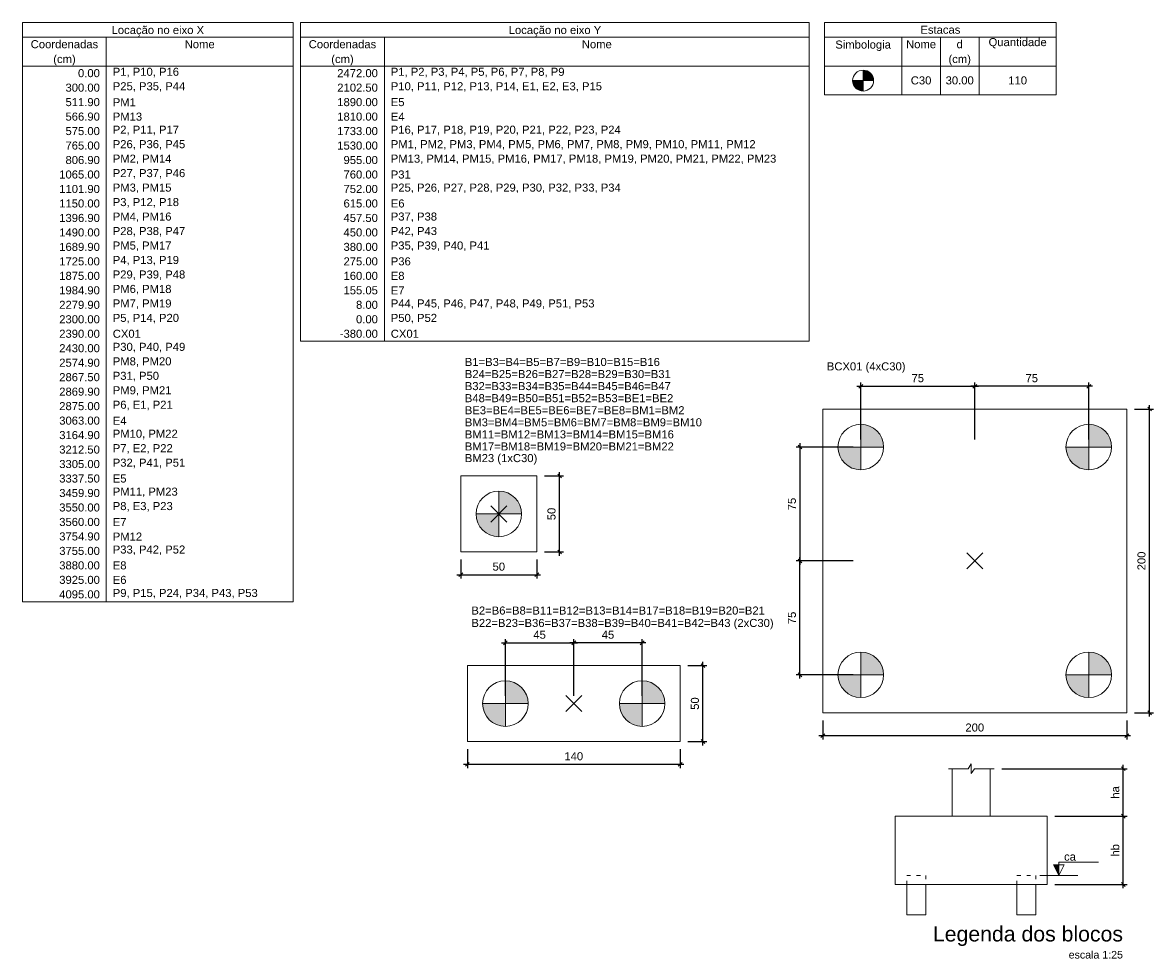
# Model space of a CAD drawing. Header units: millimetres. Extents: x 10906 to 25863, y 1966 to 4861.
# Tile 19 of 163: x 10998 to 11028, y 2928 to 2953. Entities that reach past the tile are written whole.
import ezdxf

# ---------------------------------------------------------------- set-up
doc = ezdxf.new("R2010")
doc.units = ezdxf.units.MM
doc.linetypes.add('DASHED2', pattern=[9.525, 6.35, -3.175])
doc.linetypes.add('DOT2', pattern=[3.175, 0, -3.175])
for name, color, linetype, lineweight in [('LC-Cotas', 4, 'Continuous', 5), ('LC-Eixos', 5, 'DASHED2', 5), ('LC-Estacas dos blocos', 252, 'Continuous', 5), ('LC-Seção das fundações', 7, 'Continuous', 5), ('LC-Tabelas', 1, 'Continuous', 20), ('LC-Textos', 7, 'Continuous', 20), ('LC-Textos das tabelas', 5, 'Continuous', 5)]:
    doc.layers.add(name, color=color, linetype=linetype, lineweight=lineweight)
doc.styles.add('Arial', font='arial.ttf')
doc.styles.get("Standard").update_dxf_attribs({"font": 'arial.ttf'})
doc.dimstyles.new('UM_1.000000', dxfattribs={"dimtxt": 0.18, "dimasz": 0.1, "dimexe": 0.1, "dimexo": 0.2, "dimgap": 0, "dimtad": 1, "dimtih": 1, "dimtoh": 1, "dimdec": 1, "dimzin": 0, "dimdsep": 46, "dimtxsty": 'Standard', "dimcen": 0.09, "dimdle": 0.1, "dimclrd": 256, "dimclre": 256, "dimclrt": 7, "dimadec": 1, "dimazin": 2, "dimtfac": 1, "dimtdec": 1, "dimtofl": 0, "dimtmove": 0, "dimatfit": 3, "dimfxl": 1, "dimtolj": 1, "dimarcsym": 0})
doc.dimstyles.new('UM_25.000000', dxfattribs={"dimtxt": 0.18, "dimasz": 0.1, "dimexe": 0.1, "dimexo": 0.2, "dimgap": 0, "dimtad": 1, "dimtih": 1, "dimtoh": 1, "dimdec": 1, "dimlfac": 25, "dimzin": 0, "dimdsep": 46, "dimtxsty": 'Standard', "dimcen": 0.09, "dimdle": 0.1, "dimclrd": 256, "dimclre": 256, "dimclrt": 7, "dimadec": 1, "dimazin": 2, "dimtfac": 1, "dimtdec": 1, "dimtofl": 0, "dimtmove": 0, "dimatfit": 3, "dimfxl": 1, "dimtolj": 1, "dimarcsym": 0})

# ---------------------------------------------------------------- blocks, each defined once
blk = doc.blocks.new('_Oblique')
at = {"color": 0, "linetype": 'ByBlock', "lineweight": -2}
blk.add_line((-0.5, -0.5), (0.5, 0.5), dxfattribs=at)
blk = doc.blocks.new('*D8')
at = {"layer": 'Defpoints', "color": 0, "transparency": 16777216}
for p in [(11023.721, 2933.213), (11027.121, 2933.213), (11025.121, 2931.963)]:
    blk.add_point(p, dxfattribs=at)
at = {"layer": 'LC-Cotas', "lineweight": -2, "transparency": 16777216}
for p, q in [((11023.921, 2933.213), (11027.221, 2933.213)), ((11027.121, 2931.863), (11027.121, 2933.313)), ((11025.321, 2931.963), (11027.221, 2931.963))]:
    blk.add_line(p, q, dxfattribs=at)
at = {"layer": 'LC-Cotas', "lineweight": -2, "transparency": 16777216, "xscale": 0.1, "yscale": 0.1, "zscale": 0.1}
for p, rotation in [((11027.121, 2933.213), 90), ((11027.121, 2931.963), 270)]:
    blk.add_blockref('_Oblique', p, dxfattribs=dict(at, rotation=rotation))
at = {"layer": 'LC-Cotas', "color": 7, "transparency": 16777216, "insert": (11026.909, 2932.588), "char_height": 0.2118, "attachment_point": 5, "rotation": 90, "style": 'Arial'}
blk.add_mtext('\\A1;ha', dxfattribs=at)
blk = doc.blocks.new('*D9')
at = {"layer": 'Defpoints', "color": 0, "transparency": 16777216}
for p in [(11025.121, 2931.963), (11027.121, 2931.963), (11025.121, 2930.163)]:
    blk.add_point(p, dxfattribs=at)
at = {"layer": 'LC-Cotas', "lineweight": -2, "transparency": 16777216}
for p, q in [((11027.121, 2930.063), (11027.121, 2932.063)), ((11025.321, 2931.963), (11027.221, 2931.963)), ((11025.321, 2930.163), (11027.221, 2930.163))]:
    blk.add_line(p, q, dxfattribs=at)
at = {"layer": 'LC-Cotas', "lineweight": -2, "transparency": 16777216, "xscale": 0.1, "yscale": 0.1, "zscale": 0.1}
for p, rotation in [((11027.121, 2931.963), 90), ((11027.121, 2930.163), 270)]:
    blk.add_blockref('_Oblique', p, dxfattribs=dict(at, rotation=rotation))
at = {"layer": 'LC-Cotas', "color": 7, "transparency": 16777216, "insert": (11026.909, 2931.063), "char_height": 0.2118, "attachment_point": 5, "rotation": 90, "style": 'Arial'}
blk.add_mtext('\\A1;hb', dxfattribs=at)
blk = doc.blocks.new('*D1332')
at = {"layer": 'Defpoints', "color": 0, "transparency": 16777216}
for p in [(11009.686, 2938.921), (11011.686, 2938.921), (11011.686, 2938.321)]:
    blk.add_point(p, dxfattribs=at)
at = {"layer": 'LC-Cotas', "lineweight": -2, "transparency": 16777216}
for p, q in [((11009.686, 2938.721), (11009.686, 2938.221)), ((11011.686, 2938.721), (11011.686, 2938.221)), ((11009.586, 2938.321), (11011.786, 2938.321))]:
    blk.add_line(p, q, dxfattribs=at)
at = {"layer": 'LC-Cotas', "lineweight": -2, "transparency": 16777216, "xscale": 0.1, "yscale": 0.1, "zscale": 0.1, "rotation": 180}
blk.add_blockref('_Oblique', (11009.686, 2938.321), dxfattribs=at)
at = {"layer": 'LC-Cotas', "lineweight": -2, "transparency": 16777216, "xscale": 0.1, "yscale": 0.1, "zscale": 0.1}
blk.add_blockref('_Oblique', (11011.686, 2938.321), dxfattribs=at)
at = {"layer": 'LC-Cotas', "color": 7, "transparency": 16777216, "insert": (11010.686, 2938.533), "char_height": 0.2118, "attachment_point": 5, "rotation": 0.0057, "style": 'Arial'}
blk.add_mtext('\\A1;50', dxfattribs=at)
blk = doc.blocks.new('*D1333')
at = {"layer": 'Defpoints', "color": 0, "transparency": 16777216}
for p in [(11011.686, 2940.921), (11012.286, 2940.921), (11011.686, 2938.921)]:
    blk.add_point(p, dxfattribs=at)
at = {"layer": 'LC-Cotas', "lineweight": -2, "transparency": 16777216}
for p, q in [((11012.286, 2938.821), (11012.286, 2941.021)), ((11011.886, 2940.921), (11012.386, 2940.921)), ((11011.886, 2938.921), (11012.386, 2938.921))]:
    blk.add_line(p, q, dxfattribs=at)
at = {"layer": 'LC-Cotas', "lineweight": -2, "transparency": 16777216, "xscale": 0.1, "yscale": 0.1, "zscale": 0.1}
for p, rotation in [((11012.286, 2940.921), 90), ((11012.286, 2938.921), 270)]:
    blk.add_blockref('_Oblique', p, dxfattribs=dict(at, rotation=rotation))
at = {"layer": 'LC-Cotas', "color": 7, "transparency": 16777216, "insert": (11012.074, 2939.921), "char_height": 0.2118, "attachment_point": 5, "rotation": 90, "style": 'Arial'}
blk.add_mtext('\\A1;50', dxfattribs=at)
blk = doc.blocks.new('*D1334')
at = {"layer": 'Defpoints', "color": 0, "transparency": 16777216}
for p in [(11012.659, 2936.528), (11010.859, 2934.928), (11012.659, 2934.928)]:
    blk.add_point(p, dxfattribs=at)
at = {"layer": 'LC-Cotas', "lineweight": -2, "transparency": 16777216}
for p, q in [((11010.759, 2936.528), (11012.759, 2936.528)), ((11010.859, 2935.128), (11010.859, 2936.628)), ((11012.659, 2935.128), (11012.659, 2936.628))]:
    blk.add_line(p, q, dxfattribs=at)
at = {"layer": 'LC-Cotas', "lineweight": -2, "transparency": 16777216, "xscale": 0.1, "yscale": 0.1, "zscale": 0.1, "rotation": 180}
blk.add_blockref('_Oblique', (11010.859, 2936.528), dxfattribs=at)
at = {"layer": 'LC-Cotas', "lineweight": -2, "transparency": 16777216, "xscale": 0.1, "yscale": 0.1, "zscale": 0.1}
blk.add_blockref('_Oblique', (11012.659, 2936.528), dxfattribs=at)
at = {"layer": 'LC-Cotas', "color": 7, "transparency": 16777216, "insert": (11011.759, 2936.74), "char_height": 0.2118, "attachment_point": 5, "rotation": 0.0057, "style": 'Arial'}
blk.add_mtext('\\A1;45', dxfattribs=at)
blk = doc.blocks.new('*D1335')
at = {"layer": 'Defpoints', "color": 0, "transparency": 16777216}
for p in [(11012.659, 2936.528), (11012.659, 2934.928), (11014.459, 2934.928)]:
    blk.add_point(p, dxfattribs=at)
at = {"layer": 'LC-Cotas', "lineweight": -2, "transparency": 16777216}
for p, q in [((11014.559, 2936.528), (11012.559, 2936.528)), ((11012.659, 2935.128), (11012.659, 2936.628)), ((11014.459, 2935.128), (11014.459, 2936.628))]:
    blk.add_line(p, q, dxfattribs=at)
at = {"layer": 'LC-Cotas', "lineweight": -2, "transparency": 16777216, "xscale": 0.1, "yscale": 0.1, "zscale": 0.1, "rotation": 180}
blk.add_blockref('_Oblique', (11012.659, 2936.528), dxfattribs=at)
at = {"layer": 'LC-Cotas', "lineweight": -2, "transparency": 16777216, "xscale": 0.1, "yscale": 0.1, "zscale": 0.1}
blk.add_blockref('_Oblique', (11014.459, 2936.528), dxfattribs=at)
at = {"layer": 'LC-Cotas', "color": 7, "transparency": 16777216, "insert": (11013.559, 2936.74), "char_height": 0.2118, "attachment_point": 5, "rotation": 0.0057, "style": 'Arial'}
blk.add_mtext('\\A1;45', dxfattribs=at)
blk = doc.blocks.new('*D1336')
at = {"layer": 'Defpoints', "color": 0, "transparency": 16777216}
for p in [(11009.859, 2933.928), (11015.459, 2933.928), (11015.459, 2933.328)]:
    blk.add_point(p, dxfattribs=at)
at = {"layer": 'LC-Cotas', "lineweight": -2, "transparency": 16777216}
for p, q in [((11009.859, 2933.728), (11009.859, 2933.228)), ((11015.459, 2933.728), (11015.459, 2933.228)), ((11009.759, 2933.328), (11015.559, 2933.328))]:
    blk.add_line(p, q, dxfattribs=at)
at = {"layer": 'LC-Cotas', "lineweight": -2, "transparency": 16777216, "xscale": 0.1, "yscale": 0.1, "zscale": 0.1, "rotation": 180}
blk.add_blockref('_Oblique', (11009.859, 2933.328), dxfattribs=at)
at = {"layer": 'LC-Cotas', "lineweight": -2, "transparency": 16777216, "xscale": 0.1, "yscale": 0.1, "zscale": 0.1}
blk.add_blockref('_Oblique', (11015.459, 2933.328), dxfattribs=at)
at = {"layer": 'LC-Cotas', "color": 7, "transparency": 16777216, "insert": (11012.659, 2933.54), "char_height": 0.2118, "attachment_point": 5, "rotation": 0.0057, "style": 'Arial'}
blk.add_mtext('\\A1;140', dxfattribs=at)
blk = doc.blocks.new('*D1337')
at = {"layer": 'Defpoints', "color": 0, "transparency": 16777216}
for p in [(11015.459, 2935.928), (11016.059, 2935.928), (11015.459, 2933.928)]:
    blk.add_point(p, dxfattribs=at)
at = {"layer": 'LC-Cotas', "lineweight": -2, "transparency": 16777216}
for p, q in [((11015.659, 2935.928), (11016.159, 2935.928)), ((11016.059, 2933.828), (11016.059, 2936.028)), ((11015.659, 2933.928), (11016.159, 2933.928))]:
    blk.add_line(p, q, dxfattribs=at)
at = {"layer": 'LC-Cotas', "lineweight": -2, "transparency": 16777216, "xscale": 0.1, "yscale": 0.1, "zscale": 0.1}
for p, rotation in [((11016.059, 2935.928), 90), ((11016.059, 2933.928), 270)]:
    blk.add_blockref('_Oblique', p, dxfattribs=dict(at, rotation=rotation))
at = {"layer": 'LC-Cotas', "color": 7, "transparency": 16777216, "insert": (11015.847, 2934.928), "char_height": 0.2118, "attachment_point": 5, "rotation": 90, "style": 'Arial'}
blk.add_mtext('\\A1;50', dxfattribs=at)
blk = doc.blocks.new('*D1338')
at = {"layer": 'Defpoints', "color": 0, "transparency": 16777216}
for p in [(11023.212, 2943.284), (11020.212, 2941.684), (11023.212, 2941.684)]:
    blk.add_point(p, dxfattribs=at)
at = {"layer": 'LC-Cotas', "lineweight": -2, "transparency": 16777216}
for p, q in [((11020.212, 2941.884), (11020.212, 2943.384)), ((11023.212, 2941.884), (11023.212, 2943.384)), ((11020.112, 2943.284), (11023.312, 2943.284))]:
    blk.add_line(p, q, dxfattribs=at)
at = {"layer": 'LC-Cotas', "lineweight": -2, "transparency": 16777216, "xscale": 0.1, "yscale": 0.1, "zscale": 0.1, "rotation": 180}
blk.add_blockref('_Oblique', (11020.212, 2943.284), dxfattribs=at)
at = {"layer": 'LC-Cotas', "lineweight": -2, "transparency": 16777216, "xscale": 0.1, "yscale": 0.1, "zscale": 0.1}
blk.add_blockref('_Oblique', (11023.212, 2943.284), dxfattribs=at)
at = {"layer": 'LC-Cotas', "color": 7, "transparency": 16777216, "insert": (11021.712, 2943.496), "char_height": 0.2118, "attachment_point": 5, "rotation": 0.0057, "style": 'Arial'}
blk.add_mtext('\\A1;75', dxfattribs=at)
blk = doc.blocks.new('*D1339')
at = {"layer": 'Defpoints', "color": 0, "transparency": 16777216}
for p in [(11023.212, 2943.284), (11023.212, 2941.684), (11026.212, 2941.684)]:
    blk.add_point(p, dxfattribs=at)
at = {"layer": 'LC-Cotas', "lineweight": -2, "transparency": 16777216}
for p, q in [((11023.212, 2941.884), (11023.212, 2943.384)), ((11026.212, 2941.884), (11026.212, 2943.384)), ((11026.312, 2943.284), (11023.112, 2943.284))]:
    blk.add_line(p, q, dxfattribs=at)
at = {"layer": 'LC-Cotas', "lineweight": -2, "transparency": 16777216, "xscale": 0.1, "yscale": 0.1, "zscale": 0.1, "rotation": 180}
blk.add_blockref('_Oblique', (11023.212, 2943.284), dxfattribs=at)
at = {"layer": 'LC-Cotas', "lineweight": -2, "transparency": 16777216, "xscale": 0.1, "yscale": 0.1, "zscale": 0.1}
blk.add_blockref('_Oblique', (11026.212, 2943.284), dxfattribs=at)
at = {"layer": 'LC-Cotas', "color": 7, "transparency": 16777216, "insert": (11024.712, 2943.496), "char_height": 0.2118, "attachment_point": 5, "rotation": 0.0057, "style": 'Arial'}
blk.add_mtext('\\A1;75', dxfattribs=at)
blk = doc.blocks.new('*D1340')
at = {"layer": 'Defpoints', "color": 0, "transparency": 16777216}
for p in [(11020.212, 2941.684), (11018.612, 2938.684), (11020.212, 2938.684)]:
    blk.add_point(p, dxfattribs=at)
at = {"layer": 'LC-Cotas', "lineweight": -2, "transparency": 16777216}
for p, q in [((11020.012, 2941.684), (11018.512, 2941.684)), ((11018.612, 2941.784), (11018.612, 2938.584)), ((11020.012, 2938.684), (11018.512, 2938.684))]:
    blk.add_line(p, q, dxfattribs=at)
at = {"layer": 'LC-Cotas', "lineweight": -2, "transparency": 16777216, "xscale": 0.1, "yscale": 0.1, "zscale": 0.1}
for p, rotation in [((11018.612, 2941.684), 90), ((11018.612, 2938.684), 270)]:
    blk.add_blockref('_Oblique', p, dxfattribs=dict(at, rotation=rotation))
at = {"layer": 'LC-Cotas', "color": 7, "transparency": 16777216, "insert": (11018.4, 2940.184), "char_height": 0.2118, "attachment_point": 5, "rotation": 90, "style": 'Arial'}
blk.add_mtext('\\A1;75', dxfattribs=at)
blk = doc.blocks.new('*D1341')
at = {"layer": 'Defpoints', "color": 0, "transparency": 16777216}
for p in [(11018.612, 2938.684), (11020.212, 2938.684), (11020.212, 2935.684)]:
    blk.add_point(p, dxfattribs=at)
at = {"layer": 'LC-Cotas', "lineweight": -2, "transparency": 16777216}
for p, q in [((11020.012, 2938.684), (11018.512, 2938.684)), ((11018.612, 2935.584), (11018.612, 2938.784)), ((11020.012, 2935.684), (11018.512, 2935.684))]:
    blk.add_line(p, q, dxfattribs=at)
at = {"layer": 'LC-Cotas', "lineweight": -2, "transparency": 16777216, "xscale": 0.1, "yscale": 0.1, "zscale": 0.1}
for p, rotation in [((11018.612, 2938.684), 90), ((11018.612, 2935.684), 270)]:
    blk.add_blockref('_Oblique', p, dxfattribs=dict(at, rotation=rotation))
at = {"layer": 'LC-Cotas', "color": 7, "transparency": 16777216, "insert": (11018.4, 2937.184), "char_height": 0.2118, "attachment_point": 5, "rotation": 90, "style": 'Arial'}
blk.add_mtext('\\A1;75', dxfattribs=at)
blk = doc.blocks.new('*D1342')
at = {"layer": 'Defpoints', "color": 0, "transparency": 16777216}
for p in [(11019.212, 2934.684), (11027.212, 2934.684), (11027.212, 2934.084)]:
    blk.add_point(p, dxfattribs=at)
at = {"layer": 'LC-Cotas', "lineweight": -2, "transparency": 16777216}
for p, q in [((11019.212, 2934.484), (11019.212, 2933.984)), ((11027.212, 2934.484), (11027.212, 2933.984)), ((11019.112, 2934.084), (11027.312, 2934.084))]:
    blk.add_line(p, q, dxfattribs=at)
at = {"layer": 'LC-Cotas', "lineweight": -2, "transparency": 16777216, "xscale": 0.1, "yscale": 0.1, "zscale": 0.1, "rotation": 180}
blk.add_blockref('_Oblique', (11019.212, 2934.084), dxfattribs=at)
at = {"layer": 'LC-Cotas', "lineweight": -2, "transparency": 16777216, "xscale": 0.1, "yscale": 0.1, "zscale": 0.1}
blk.add_blockref('_Oblique', (11027.212, 2934.084), dxfattribs=at)
at = {"layer": 'LC-Cotas', "color": 7, "transparency": 16777216, "insert": (11023.212, 2934.296), "char_height": 0.2118, "attachment_point": 5, "rotation": 0.0057, "style": 'Arial'}
blk.add_mtext('\\A1;200', dxfattribs=at)
blk = doc.blocks.new('*D1343')
at = {"layer": 'Defpoints', "color": 0, "transparency": 16777216}
for p in [(11027.212, 2942.684), (11027.812, 2942.684), (11027.212, 2934.684)]:
    blk.add_point(p, dxfattribs=at)
at = {"layer": 'LC-Cotas', "lineweight": -2, "transparency": 16777216}
for p, q in [((11027.812, 2934.584), (11027.812, 2942.784)), ((11027.412, 2942.684), (11027.912, 2942.684)), ((11027.412, 2934.684), (11027.912, 2934.684))]:
    blk.add_line(p, q, dxfattribs=at)
at = {"layer": 'LC-Cotas', "lineweight": -2, "transparency": 16777216, "xscale": 0.1, "yscale": 0.1, "zscale": 0.1}
for p, rotation in [((11027.812, 2942.684), 90), ((11027.812, 2934.684), 270)]:
    blk.add_blockref('_Oblique', p, dxfattribs=dict(at, rotation=rotation))
at = {"layer": 'LC-Cotas', "color": 7, "transparency": 16777216, "insert": (11027.6, 2938.684), "char_height": 0.2118, "attachment_point": 5, "rotation": 90, "style": 'Arial'}
blk.add_mtext('\\A1;200', dxfattribs=at)

msp = doc.modelspace()

# ---------------------------------------------------------------- hatches: boundary and pattern name
at = {"layer": 'LC-Cotas', "linetype": 'Continuous'}
msp.add_hatch(color=256, dxfattribs=at).paths.add_polyline_path([(11025.42105, 2930.40306), (11025.42105, 2930.68306), (11025.28105, 2930.68306), (11025.42105, 2930.40306)])
at = {"layer": 'LC-Estacas dos blocos', "linetype": 'Continuous'}
for points in [[(11020.53948, 2951.4037), (11020.51198, 2951.47011), (11020.46822, 2951.52713), (11020.4112, 2951.57089), (11020.34479, 2951.5984), (11020.27353, 2951.60778), (11020.27353, 2951.33244), (11020.54887, 2951.33244), (11020.53948, 2951.4037)], [(11020.20226, 2951.06648), (11020.27353, 2951.0571), (11020.27353, 2951.33244), (11019.99819, 2951.33244), (11020.00757, 2951.26118), (11020.03507, 2951.19477), (11020.07883, 2951.13774), (11020.13586, 2951.09399), (11020.20226, 2951.06648)], [(11020.79182, 2941.83964), (11020.73188, 2941.98435), (11020.63653, 2942.10862), (11020.51226, 2942.20397), (11020.36755, 2942.26391), (11020.21226, 2942.28435), (11020.21226, 2941.68435), (11020.81226, 2941.68435), (11020.79182, 2941.83964)], [(11026.79182, 2941.83964), (11026.73188, 2941.98435), (11026.63653, 2942.10862), (11026.51226, 2942.20397), (11026.36755, 2942.26391), (11026.21226, 2942.28435), (11026.21226, 2941.68435), (11026.81226, 2941.68435), (11026.79182, 2941.83964)], [(11020.05697, 2941.1048), (11020.21226, 2941.08435), (11020.21226, 2941.68435), (11019.61226, 2941.68435), (11019.63271, 2941.52906), (11019.69265, 2941.38435), (11019.788, 2941.26009), (11019.91226, 2941.16474), (11020.05697, 2941.1048)], [(11026.05697, 2941.1048), (11026.21226, 2941.08435), (11026.21226, 2941.68435), (11025.61226, 2941.68435), (11025.63271, 2941.52906), (11025.69265, 2941.38435), (11025.788, 2941.26009), (11025.91226, 2941.16474), (11026.05697, 2941.1048)], [(11011.26566, 2940.07646), (11011.20572, 2940.22117), (11011.11037, 2940.34543), (11010.98611, 2940.44078), (11010.8414, 2940.50072), (11010.68611, 2940.52117), (11010.68611, 2939.92117), (11011.28611, 2939.92117), (11011.26566, 2940.07646)], [(11010.53082, 2939.34161), (11010.68611, 2939.32117), (11010.68611, 2939.92117), (11010.08611, 2939.92117), (11010.10655, 2939.76588), (11010.16649, 2939.62117), (11010.26184, 2939.4969), (11010.38611, 2939.40155), (11010.53082, 2939.34161)], [(11020.79182, 2935.83964), (11020.73188, 2935.98435), (11020.63653, 2936.10862), (11020.51226, 2936.20397), (11020.36755, 2936.26391), (11020.21226, 2936.28435), (11020.21226, 2935.68435), (11020.81226, 2935.68435), (11020.79182, 2935.83964)], [(11026.79182, 2935.83964), (11026.73188, 2935.98435), (11026.63653, 2936.10862), (11026.51226, 2936.20397), (11026.36755, 2936.26391), (11026.21226, 2936.28435), (11026.21226, 2935.68435), (11026.81226, 2935.68435), (11026.79182, 2935.83964)], [(11020.05697, 2935.1048), (11020.21226, 2935.08435), (11020.21226, 2935.68435), (11019.61226, 2935.68435), (11019.63271, 2935.52906), (11019.69265, 2935.38435), (11019.788, 2935.26009), (11019.91226, 2935.16474), (11020.05697, 2935.1048)], [(11026.05697, 2935.1048), (11026.21226, 2935.08435), (11026.21226, 2935.68435), (11025.61226, 2935.68435), (11025.63271, 2935.52906), (11025.69265, 2935.38435), (11025.788, 2935.26009), (11025.91226, 2935.16474), (11026.05697, 2935.1048)], [(11011.43859, 2935.083), (11011.37865, 2935.22771), (11011.28329, 2935.35197), (11011.15903, 2935.44732), (11011.01432, 2935.50726), (11010.85903, 2935.52771), (11010.85903, 2934.92771), (11011.45903, 2934.92771), (11011.43859, 2935.083)], [(11015.03859, 2935.083), (11014.97865, 2935.22771), (11014.88329, 2935.35197), (11014.75903, 2935.44732), (11014.61432, 2935.50726), (11014.45903, 2935.52771), (11014.45903, 2934.92771), (11015.05903, 2934.92771), (11015.03859, 2935.083)], [(11010.70374, 2934.34815), (11010.85903, 2934.32771), (11010.85903, 2934.92771), (11010.25903, 2934.92771), (11010.27947, 2934.77242), (11010.33941, 2934.62771), (11010.43477, 2934.50344), (11010.55903, 2934.40809), (11010.70374, 2934.34815)], [(11014.30374, 2934.34815), (11014.45903, 2934.32771), (11014.45903, 2934.92771), (11013.85903, 2934.92771), (11013.87947, 2934.77242), (11013.93941, 2934.62771), (11014.03477, 2934.50344), (11014.15903, 2934.40809), (11014.30374, 2934.34815)]]:
    msp.add_hatch(color=256, dxfattribs=at).paths.add_polyline_path(points)

# ---------------------------------------------------------------- linework, layer by layer
at = {"layer": 'LC-Cotas'}
msp.add_line((11024.92105, 2930.40306), (11025.92105, 2930.40306), dxfattribs=at)
msp.add_lwpolyline([(11025.42105, 2930.40306), (11025.56105, 2930.68306), (11025.28105, 2930.68306), (11025.42105, 2930.40306), (11025.42105, 2930.75306), (11026.47105, 2930.75306)], dxfattribs=at)
at = {"layer": 'LC-Eixos'}
for p, q in [((11010.47431, 2939.70937), (11010.89791, 2940.13297)), ((11010.47431, 2940.13297), (11010.89791, 2939.70937)), ((11023.00046, 2938.47255), (11023.42406, 2938.89615)), ((11023.00046, 2938.89615), (11023.42406, 2938.47255)), ((11012.44723, 2934.71591), (11012.87083, 2935.13951)), ((11012.44723, 2935.13951), (11012.87083, 2934.71591))]:
    msp.add_line(p, q, dxfattribs=at)
at = {"layer": 'LC-Estacas dos blocos'}
for p, q in [((11020.27353, 2951.0571), (11020.27353, 2951.60778)), ((11019.99819, 2951.33244), (11020.54887, 2951.33244)), ((11020.21226, 2941.08435), (11020.21226, 2942.28435)), ((11026.21226, 2941.08435), (11026.21226, 2942.28435)), ((11019.61226, 2941.68435), (11020.81226, 2941.68435)), ((11025.61226, 2941.68435), (11026.81226, 2941.68435)), ((11010.68611, 2939.32117), (11010.68611, 2940.52117)), ((11010.08611, 2939.92117), (11011.28611, 2939.92117)), ((11020.21226, 2935.08435), (11020.21226, 2936.28435)), ((11026.21226, 2935.08435), (11026.21226, 2936.28435)), ((11019.61226, 2935.68435), (11020.81226, 2935.68435)), ((11025.61226, 2935.68435), (11026.81226, 2935.68435)), ((11010.85903, 2934.32771), (11010.85903, 2935.52771)), ((11014.45903, 2934.32771), (11014.45903, 2935.52771)), ((11010.25903, 2934.92771), (11011.45903, 2934.92771)), ((11013.85903, 2934.92771), (11015.05903, 2934.92771))]:
    msp.add_line(p, q, dxfattribs=at)
at = {"layer": 'LC-Estacas dos blocos', "linetype": 'DOT2', "ltscale": 0.05}
for points in [[(11021.42105, 2930.16306), (11021.42105, 2930.40306), (11021.92105, 2930.40306), (11021.92105, 2930.16306)], [(11024.32105, 2930.16306), (11024.32105, 2930.40306), (11024.82105, 2930.40306), (11024.82105, 2930.16306)]]:
    msp.add_lwpolyline(points, dxfattribs=at)
at = {"layer": 'LC-Estacas dos blocos', "linetype": 'Continuous'}
for points in [[(11021.42105, 2930.16306), (11021.42105, 2929.36306), (11021.92105, 2929.36306), (11021.92105, 2930.16306)], [(11024.32105, 2930.16306), (11024.32105, 2929.36306), (11024.82105, 2929.36306), (11024.82105, 2930.16306)]]:
    msp.add_lwpolyline(points, dxfattribs=at)
at = {"layer": 'LC-Estacas dos blocos'}
for centre, radius in [((11020.27353, 2951.33244), 0.27534), ((11020.21226, 2941.68435), 0.6), ((11026.21226, 2941.68435), 0.6), ((11010.68611, 2939.92117), 0.6), ((11020.21226, 2935.68435), 0.6), ((11026.21226, 2935.68435), 0.6), ((11010.85903, 2934.92771), 0.6), ((11014.45903, 2934.92771), 0.6)]:
    msp.add_circle(centre, radius, dxfattribs=at)
at = {"layer": 'LC-Seção das fundações'}
for p, q in [((11022.62105, 2933.21306), (11022.62105, 2931.96306)), ((11023.62105, 2933.21306), (11023.62105, 2931.96306))]:
    msp.add_line(p, q, dxfattribs=at)
for points in [[(11019.21226, 2942.68435), (11019.21226, 2934.68435), (11027.21226, 2934.68435), (11027.21226, 2942.68435), (11019.21226, 2942.68435)], [(11009.68611, 2940.92117), (11009.68611, 2938.92117), (11011.68611, 2938.92117), (11011.68611, 2940.92117), (11009.68611, 2940.92117)], [(11009.85903, 2935.92771), (11009.85903, 2933.92771), (11015.45903, 2933.92771), (11015.45903, 2935.92771), (11009.85903, 2935.92771)], [(11021.12105, 2931.96306), (11021.12105, 2930.16306), (11025.12105, 2930.16306), (11025.12105, 2931.96306), (11021.12105, 2931.96306)]]:
    msp.add_lwpolyline(points, close=True, dxfattribs=at)
msp.add_lwpolyline([(11022.52105, 2933.21306), (11023.03705, 2933.21306), (11023.12105, 2933.33906), (11023.12105, 2933.08706), (11023.20505, 2933.21306), (11023.72105, 2933.21306)], dxfattribs=at)
at = {"layer": 'LC-Tabelas'}
for p, q in [((10998.15465, 2952.86066), (11005.27113, 2952.86066)), ((10998.15465, 2952.86066), (10998.15465, 2937.61106)), ((11005.27113, 2952.86066), (11005.27113, 2937.61106)), ((11005.47113, 2952.86066), (11018.85689, 2952.86066)), ((11005.47113, 2952.86066), (11005.47113, 2944.47338)), ((11018.85689, 2952.86066), (11018.85689, 2944.47338)), ((11019.25689, 2952.86066), (11025.35673, 2952.86066)), ((11019.25689, 2952.86066), (11019.25689, 2950.95446)), ((11025.35673, 2952.86066), (11025.35673, 2950.95446)), ((10998.15465, 2952.47942), (11005.27113, 2952.47942)), ((11000.35737, 2952.47942), (11000.35737, 2937.61106)), ((11005.47113, 2952.47942), (11018.85689, 2952.47942)), ((11007.67385, 2952.47942), (11007.67385, 2944.47338)), ((11019.25689, 2952.47942), (11025.35673, 2952.47942)), ((11021.29017, 2952.47942), (11021.29017, 2950.95446)), ((11022.30681, 2952.47942), (11022.30681, 2950.95446)), ((11023.32345, 2952.47942), (11023.32345, 2950.95446)), ((10998.15465, 2951.71694), (11005.27113, 2951.71694)), ((11005.47113, 2951.71694), (11018.85689, 2951.71694)), ((11019.25689, 2951.71694), (11025.35673, 2951.71694)), ((11019.25689, 2950.95446), (11025.35673, 2950.95446)), ((11005.47113, 2944.47338), (11018.85689, 2944.47338)), ((10998.15465, 2937.61106), (11005.27113, 2937.61106))]:
    msp.add_line(p, q, dxfattribs=at)

# ---------------------------------------------------------------- texts
at = {"layer": 'LC-Cotas', "color": 7, "insert": (11025.56105, 2930.78806), "char_height": 0.2118, "width": 0.622496, "attachment_point": 7, "line_spacing_factor": 0.798, "style": 'Arial'}
msp.add_mtext('ca', dxfattribs=at)
at = {"layer": 'LC-Textos', "linetype": 'Continuous', "char_height": 0.2118, "attachment_point": 7, "line_spacing_factor": 0.798, "style": 'Arial'}
for s, insert, width in [('B1=B3=B4=B5=B7=B9=B10=B15=B16', (11009.79201, 2943.81457), 5.0620989), ('BCX01 (4xC30)', (11019.31826, 2943.63815), 4.1343897), ('B24=B25=B26=B27=B28=B29=B30=B31', (11009.79201, 2943.49687), 5.3663266), ('B32=B33=B34=B35=B44=B45=B46=B47', (11009.79201, 2943.17917), 5.2546015), ('B48=B49=B50=B51=B52=B53=BE1=BE2', (11009.79201, 2942.86147), 5.2546015), ('BE3=BE4=BE5=BE6=BE7=BE8=BM1=BM2', (11009.79201, 2942.54377), 5.2546015), ('BM3=BM4=BM5=BM6=BM7=BM8=BM9=BM10', (11009.79201, 2942.22607), 5.2546015), ('BM11=BM12=BM13=BM14=BM15=BM16', (11009.79201, 2941.90837), 5.2546015), ('BM17=BM18=BM19=BM20=BM21=BM22', (11009.79201, 2941.59067), 5.3874101), ('BM23 (1xC30)', (11009.79201, 2941.22297), 5.5202187), ('B2=B6=B8=B11=B12=B13=B14=B17=B18=B19=B20=B21', (11009.96493, 2937.26901), 15.4693157), ('B22=B23=B36=B37=B38=B39=B40=B41=B42=B43 (2xC30)', (11009.96503, 2936.88151), 15.9197101)]:
    msp.add_mtext(s, dxfattribs=dict(at, insert=insert, width=width))
at = {"layer": 'LC-Textos', "attachment_point": 9, "line_spacing_factor": 0.798, "style": 'Arial'}
for s, insert, char_height, width in [('Legenda dos blocos', (11027.1121, 2928.54282), 0.4, 15.7494057), ('escala 1:25', (11027.11178, 2928.21122), 0.2, 3.0528578)]:
    msp.add_mtext(s, dxfattribs=dict(at, insert=insert, char_height=char_height, width=width))
at = {"layer": 'LC-Textos das tabelas', "linetype": 'Continuous', "char_height": 0.2118, "line_spacing_factor": 0.798, "style": 'Arial'}
for s, insert, width, attachment_point in [('Locação no eixo X', (11001.71313, 2952.49439), 4.8146788, 8), ('Locação no eixo Y', (11012.16413, 2952.49439), 4.8203936, 8), ('Estacas', (11022.30681, 2952.56414), 2.088742, 8), ('Coordenadas', (10999.25601, 2952.1829), 3.51743, 8), ('Nome', (11002.81425, 2952.1829), 1.5629848, 8), ('Coordenadas', (11006.57249, 2952.1829), 3.51743, 8), ('Nome', (11013.26537, 2952.1829), 1.5629848, 8), ('Simbologia', (11020.27341, 2952.11273), 2.9030942, 8), ('Nome', (11021.79849, 2952.1829), 1.5629848, 8), ('d', (11022.81513, 2952.1829), 0.3257409, 8), ('Quantidade', (11024.34009, 2952.1829), 3.0288187, 8), ('(cm)', (10999.25613, 2951.73139), 1.1715242, 8), ('(cm)', (11006.57213, 2951.73139), 1.1715242, 8), ('(cm)', (11022.81541, 2951.73173), 1.1715242, 8), ('0.00', (11000.18793, 2951.42042), 1.1400931, 9), ('P1, P10, P16', (11000.52681, 2951.42042), 3.4545678, 7), ('2472.00', (11007.50441, 2951.42042), 2.1173157, 9), ('P1, P2, P3, P4, P5, P6, P7, P8, P9', (11007.84329, 2951.42042), 9.0607398, 7), ('C30', (11021.79849, 2951.2298), 1.0743734, 8), ('30.00', (11022.81513, 2951.2298), 1.465834, 8), ('110', (11024.34009, 2951.2298), 0.9772226, 8), ('300.00', (11000.18793, 2951.03918), 1.7915748, 9), ('P25, P35, P44', (11000.52681, 2951.03918), 3.7803086, 7), ('2102.50', (11007.50441, 2951.03918), 2.1173157, 9), ('P10, P11, P12, P13, P14, E1, E2, E3, P15', (11007.84329, 2951.03918), 11.015185, 7), ('511.90', (11000.18793, 2950.65794), 1.7915748, 9), ('PM1', (11000.52681, 2950.65794), 1.2058127, 7), ('1890.00', (11007.50441, 2950.65794), 2.1173157, 9), ('E5', (11007.84329, 2950.65794), 0.7172014, 7), ('566.90', (11000.18793, 2950.2767), 1.7915748, 9), ('PM13', (11000.52681, 2950.2767), 1.5315536, 7), ('1810.00', (11007.50441, 2950.2767), 2.1173157, 9), ('E4', (11007.84329, 2950.2767), 0.7172014, 7), ('575.00', (11000.18793, 2949.89546), 1.7915748, 9), ('P2, P11, P17', (11000.52681, 2949.89546), 3.4545678, 7), ('1733.00', (11007.50441, 2949.89546), 2.1173157, 9), ('P16, P17, P18, P19, P20, P21, P22, P23, P24', (11007.84329, 2949.89546), 11.9924077, 7), ('765.00', (11000.18793, 2949.51422), 1.7915748, 9), ('P26, P36, P45', (11000.52681, 2949.51422), 3.7803086, 7), ('1530.00', (11007.50441, 2949.51422), 2.1173157, 9), ('PM1, PM2, PM3, PM4, PM5, PM6, PM7, PM8, PM9, PM10, PM11, PM12', (11007.84329, 2949.51422), 19.0301251, 7), ('806.90', (11000.18793, 2949.13298), 1.7915748, 9), ('PM2, PM14', (11000.52681, 2949.13298), 3.0631072, 7), ('955.00', (11007.50441, 2949.13298), 1.7915748, 9), ('PM13, PM14, PM15, PM16, PM17, PM18, PM19, PM20, PM21, PM22, PM23', (11007.84329, 2949.13298), 20.1044986, 7), ('1065.00', (11000.18793, 2948.75174), 2.1173157, 9), ('P27, P37, P46', (11000.52681, 2948.75174), 3.7803086, 7), ('760.00', (11007.50441, 2948.75174), 1.7915748, 9), ('P31', (11007.84329, 2948.75174), 1.0429423, 7), ('1101.90', (11000.18793, 2948.3705), 2.1173157, 9), ('PM3, PM15', (11000.52681, 2948.3705), 3.0631072, 7), ('752.00', (11007.50441, 2948.3705), 1.7915748, 9), ('P25, P26, P27, P28, P29, P30, P32, P33, P34', (11007.84329, 2948.3705), 11.9924077, 7), ('1150.00', (11000.18793, 2947.98926), 2.1173157, 9), ('P3, P12, P18', (11000.52681, 2947.98926), 3.4545678, 7), ('615.00', (11007.50441, 2947.98926), 1.7915748, 9), ('E6', (11007.84329, 2947.98926), 0.7172014, 7), ('1396.90', (11000.18793, 2947.60802), 2.1173157, 9), ('PM4, PM16', (11000.52681, 2947.60802), 3.0631072, 7), ('457.50', (11007.50441, 2947.60802), 1.7915748, 9), ('P37, P38', (11007.84329, 2947.60802), 2.4116255, 7), ('1490.00', (11000.18793, 2947.22678), 2.1173157, 9), ('P28, P38, P47', (11000.52681, 2947.22678), 3.7803086, 7), ('450.00', (11007.50441, 2947.22678), 1.7915748, 9), ('P42, P43', (11007.84329, 2947.22678), 2.4116255, 7), ('1689.90', (11000.18793, 2946.84554), 2.1173157, 9), ('PM5, PM17', (11000.52681, 2946.84554), 3.0631072, 7), ('380.00', (11007.50441, 2946.84554), 1.7915748, 9), ('P35, P39, P40, P41', (11007.84329, 2946.84554), 5.1489918, 7), ('1725.00', (11000.18793, 2946.4643), 2.1173157, 9), ('P4, P13, P19', (11000.52681, 2946.4643), 3.4545678, 7), ('275.00', (11007.50441, 2946.4643), 1.7915748, 9), ('P36', (11007.84329, 2946.4643), 1.0429423, 7), ('1875.00', (11000.18793, 2946.08306), 2.1173157, 9), ('P29, P39, P48', (11000.52681, 2946.08306), 3.7803086, 7), ('160.00', (11007.50441, 2946.08306), 1.7915748, 9), ('E8', (11007.84329, 2946.08306), 0.7172014, 7), ('1984.90', (11000.18793, 2945.70182), 2.1173157, 9), ('PM6, PM18', (11000.52681, 2945.70182), 3.0631072, 7), ('155.05', (11007.50441, 2945.70182), 1.7915748, 9), ('E7', (11007.84329, 2945.70182), 0.7172014, 7), ('2279.90', (11000.18793, 2945.32058), 2.1173157, 9), ('PM7, PM19', (11000.52681, 2945.32058), 3.0631072, 7), ('8.00', (11007.50441, 2945.32058), 1.1400931, 9), ('P44, P45, P46, P47, P48, P49, P51, P53', (11007.84329, 2945.32058), 10.6237245, 7), ('2300.00', (11000.18793, 2944.93934), 2.1173157, 9), ('P5, P14, P20', (11000.52681, 2944.93934), 3.4545678, 7), ('0.00', (11007.50441, 2944.93934), 1.1400931, 9), ('P50, P52', (11007.84329, 2944.93934), 2.4116255, 7), ('2390.00', (11000.18793, 2944.5581), 2.1173157, 9), ('CX01', (11000.52681, 2944.5581), 1.4601192, 7), ('-380.00', (11007.50441, 2944.5581), 1.9858764, 9), ('CX01', (11007.84329, 2944.5581), 1.4601192, 7), ('2430.00', (11000.18793, 2944.17686), 2.1173157, 9), ('P30, P40, P49', (11000.52681, 2944.17686), 3.7803086, 7), ('2574.90', (11000.18793, 2943.79562), 2.1173157, 9), ('PM8, PM20', (11000.52681, 2943.79562), 3.0631072, 7), ('2867.50', (11000.18793, 2943.41438), 2.1173157, 9), ('P31, P50', (11000.52681, 2943.41438), 2.4116255, 7), ('2869.90', (11000.18793, 2943.03314), 2.1173157, 9), ('PM9, PM21', (11000.52681, 2943.03314), 3.0631072, 7), ('2875.00', (11000.18793, 2942.6519), 2.1173157, 9), ('P6, E1, P21', (11000.52681, 2942.6519), 3.1288269, 7), ('3063.00', (11000.18793, 2942.27066), 2.1173157, 9), ('E4', (11000.52681, 2942.27066), 0.7172014, 7), ('3164.90', (11000.18793, 2941.88942), 2.1173157, 9), ('PM10, PM22', (11000.52681, 2941.88942), 3.3888481, 7), ('3212.50', (11000.18793, 2941.50818), 2.1173157, 9), ('P7, E2, P22', (11000.52681, 2941.50818), 3.1288269, 7), ('3305.00', (11000.18793, 2941.12694), 2.1173157, 9), ('P32, P41, P51', (11000.52681, 2941.12694), 3.7803086, 7), ('3337.50', (11000.18793, 2940.7457), 2.1173157, 9), ('E5', (11000.52681, 2940.7457), 0.7172014, 7), ('3459.90', (11000.18793, 2940.36446), 2.1173157, 9), ('PM11, PM23', (11000.52681, 2940.36446), 3.3888481, 7), ('3550.00', (11000.18793, 2939.98322), 2.1173157, 9), ('P8, E3, P23', (11000.52681, 2939.98322), 3.1288269, 7), ('3560.00', (11000.18793, 2939.60198), 2.1173157, 9), ('E7', (11000.52681, 2939.60198), 0.7172014, 7), ('3754.90', (11000.18793, 2939.22074), 2.1173157, 9), ('PM12', (11000.52681, 2939.22074), 1.5315536, 7), ('3755.00', (11000.18793, 2938.8395), 2.1173157, 9), ('P33, P42, P52', (11000.52681, 2938.8395), 3.7803086, 7), ('3880.00', (11000.18793, 2938.45826), 2.1173157, 9), ('E8', (11000.52681, 2938.45826), 0.7172014, 7), ('3925.00', (11000.18793, 2938.07702), 2.1173157, 9), ('E6', (11000.52681, 2938.07702), 0.7172014, 7), ('4095.00', (11000.18793, 2937.69578), 2.1173157, 9), ('P9, P15, P24, P34, P43, P53', (11000.52681, 2937.69578), 7.5606173, 7)]:
    msp.add_mtext(s, dxfattribs=dict(at, insert=insert, width=width, attachment_point=attachment_point))

# ---------------------------------------------------------------- dimensions: what is measured, and where the dimension line sits
at = {"layer": 'LC-Cotas'}
for base, p1, p2, picture, middle in [((11023.21226, 2943.28435), (11020.21226, 2941.68435), (11023.21226, 2941.68435), '*D1338', (11021.71226, 2943.49615)), ((11023.21226, 2943.28435), (11026.21226, 2941.68435), (11023.21226, 2941.68435), '*D1339', (11024.71226, 2943.49615)), ((11011.68611, 2938.32117), (11009.68611, 2938.92117), (11011.68611, 2938.92117), '*D1332', (11010.68611, 2938.53297)), ((11012.65903, 2936.52771), (11010.85903, 2934.92771), (11012.65903, 2934.92771), '*D1334', (11011.75903, 2936.73951)), ((11012.65903, 2936.52771), (11014.45903, 2934.92771), (11012.65903, 2934.92771), '*D1335', (11013.55903, 2936.73951)), ((11027.21226, 2934.08435), (11019.21226, 2934.68435), (11027.21226, 2934.68435), '*D1342', (11023.21226, 2934.29615)), ((11015.45903, 2933.32771), (11009.85903, 2933.92771), (11015.45903, 2933.92771), '*D1336', (11012.65903, 2933.53951))]:
    dim = msp.add_linear_dim(base=base, p1=p1, p2=p2, dimstyle='UM_25.000000', override={"dimtxt": 0.2118, "dimasz": 0.1, "dimexe": 0.1, "dimexo": 0.2, "dimtad": 1, "dimtih": 0, "dimtoh": 0, "dimdec": 1, "dimlfac": 25, "dimzin": 8, "dimtxsty": 'Arial', "dimblk": 'Oblique', "dimblk1": 'Oblique', "dimblk2": 'Oblique', "dimsah": 1, "dimdle": 0.1, "dimse1": 0, "dimse2": 0, "dimclrt": 7, "dimadec": 1, "dimazin": 3, "dimtmove": 2, "dimldrblk": 'Oblique'}, dxfattribs=at)
    dim.commit()
    dim.dimension.update_dxf_attribs({"geometry": picture, "text_midpoint": middle, "dimtype": 160, "text_rotation": 0.00573})
for base, p1, p2, picture, middle in [((11027.81226, 2942.68435), (11027.21226, 2934.68435), (11027.21226, 2942.68435), '*D1343', (11027.60046, 2938.68435)), ((11018.61226, 2938.68435), (11020.21226, 2941.68435), (11020.21226, 2938.68435), '*D1340', (11018.40046, 2940.18435)), ((11012.28611, 2940.92117), (11011.68611, 2938.92117), (11011.68611, 2940.92117), '*D1333', (11012.07431, 2939.92117)), ((11018.61226, 2938.68435), (11020.21226, 2935.68435), (11020.21226, 2938.68435), '*D1341', (11018.40046, 2937.18435)), ((11016.05903, 2935.92771), (11015.45903, 2933.92771), (11015.45903, 2935.92771), '*D1337', (11015.84723, 2934.92771))]:
    dim = msp.add_linear_dim(base=base, p1=p1, p2=p2, angle=90, dimstyle='UM_25.000000', override={"dimtxt": 0.2118, "dimasz": 0.1, "dimexe": 0.1, "dimexo": 0.2, "dimtad": 1, "dimtih": 0, "dimtoh": 0, "dimdec": 1, "dimlfac": 25, "dimzin": 8, "dimtxsty": 'Arial', "dimblk": 'Oblique', "dimblk1": 'Oblique', "dimblk2": 'Oblique', "dimsah": 1, "dimdle": 0.1, "dimse1": 0, "dimse2": 0, "dimclrt": 7, "dimadec": 1, "dimazin": 3, "dimtmove": 2, "dimldrblk": 'Oblique'}, dxfattribs=at)
    dim.commit()
    dim.dimension.update_dxf_attribs({"geometry": picture, "text_midpoint": middle, "dimtype": 160, "text_rotation": 90})
for base, p1, p2, text, picture, middle in [((11027.12105, 2933.21306), (11025.12105, 2931.96306), (11023.72105, 2933.21306), 'ha', '*D8', (11026.90925, 2932.58806)), ((11027.12105, 2931.96306), (11025.12105, 2930.16306), (11025.12105, 2931.96306), 'hb', '*D9', (11026.90925, 2931.06306))]:
    dim = msp.add_linear_dim(base=base, p1=p1, p2=p2, angle=90, text=text, dimstyle='UM_1.000000', override={"dimtxt": 0.2118, "dimasz": 0.1, "dimexe": 0.1, "dimexo": 0.2, "dimtad": 1, "dimtih": 0, "dimtoh": 0, "dimdec": 1, "dimlfac": 1, "dimzin": 8, "dimtxsty": 'Arial', "dimblk": 'Oblique', "dimblk1": 'Oblique', "dimblk2": 'Oblique', "dimsah": 1, "dimdle": 0.1, "dimse1": 0, "dimse2": 0, "dimclrt": 7, "dimadec": 1, "dimazin": 3, "dimtmove": 2, "dimldrblk": 'Oblique'}, dxfattribs=at)
    dim.commit()
    dim.dimension.update_dxf_attribs({"geometry": picture, "text_midpoint": middle, "dimtype": 160, "text_rotation": 90})

doc.saveas('drawing.dxf')
